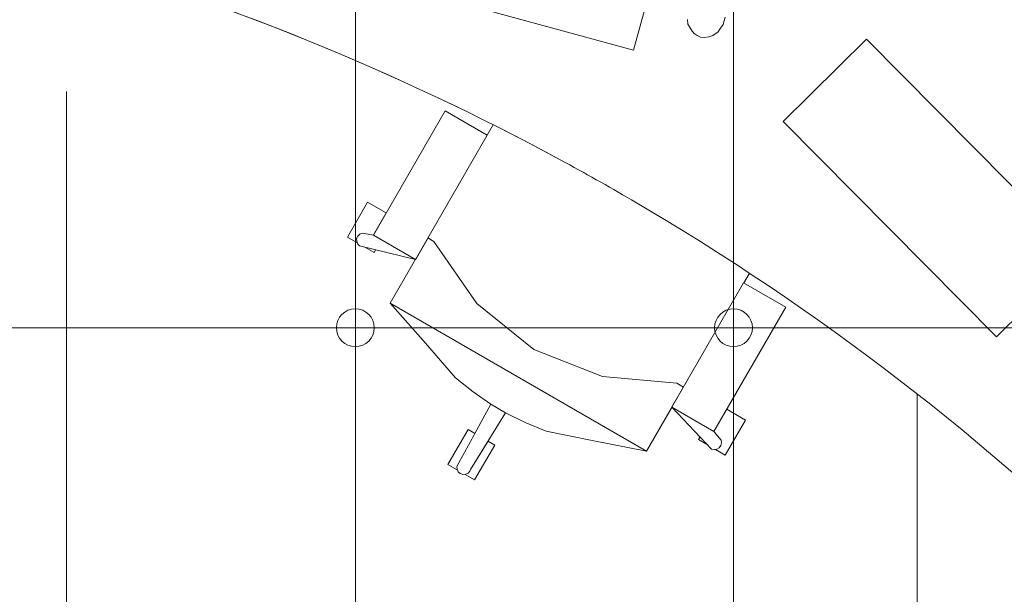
# Model space of a CAD drawing. Header units: metres. Extents: x -45 to 152, y -127 to 99.
# Tile 55 of 256: x -37.874 to -36.312, y -10.748 to -9.836. Entities that reach past the tile are written whole.
import ezdxf

# ---------------------------------------------------------------- set-up
doc = ezdxf.new("R2010")
doc.units = ezdxf.units.M
doc.linetypes.add('gestrichelt - 01', pattern=[2, 1, -1])
doc.linetypes.add('Raster 01', pattern=[2, 1, -1])
for name, color, linetype, lineweight in [('036_Bodenbelagarbeiten-350 Doppelbodenelement', 7, 'Continuous', 9), ('_1.35m (3D)', 7, 'Continuous', 9), ('_OG 2 (2D)', 7, 'Continuous', 9)]:
    doc.layers.add(name, color=color, linetype=linetype, lineweight=lineweight)
for name, color, linetype, lineweight, true_color in [('ACTES-Einrichtung Aufsicht.', 7, 'Continuous', 9, 0xa6a6a6), ('AV1-Bewegungsfläche', 7, 'gestrichelt - 01', 9, 0xd9d9d9), ('AV1-Raster', 7, 'Raster 01', 9, 0xa6a6a6)]:
    doc.layers.add(name, color=color, linetype=linetype, lineweight=lineweight, true_color=true_color)

# ---------------------------------------------------------------- blocks, each defined once
blk = doc.blocks.new('Group-2')
at = {"layer": 'AV1-Raster'}
for p, q in [((-37.8, -22.95), (-37.8, 1.35)), ((-36.45, -22.95), (-36.45, 1.35))]:
    blk.add_line(p, q, dxfattribs=at)
blk = doc.blocks.new('1.35m (3D)')
at = {"layer": 'AV1-Raster', "color": 7}
blk.add_blockref('Group-2', (0, 0), dxfattribs=at)
blk = doc.blocks.new('Group-100')
at = {"color": 255, "transparency": 33554559}
blk.add_wipeout([(-37.1626, -10.4868), (-37.1204, -10.5115), (-37.1527, -10.5667), (-37.1949, -10.5421)], dxfattribs=at).dxf.layer = 'ACTES-Einrichtung Aufsicht.'
at = {"layer": 'ACTES-Einrichtung Aufsicht.', "flags": 128}
blk.add_lwpolyline([(-37.1626, -10.4868), (-37.1204, -10.5115), (-37.1527, -10.5667), (-37.1949, -10.5421)], close=True, dxfattribs=at)
at = {"color": 255, "transparency": 33554559}
blk.add_wipeout([(-37.2864, -10.2861), (-37.2303, -10.3495), (-37.1826, -10.4045), (-37.1544, -10.4269), (-37.1268, -10.4462), (-37.1031, -10.4602), (-37.072, -10.4753), (-37.0388, -10.4891), (-36.9657, -10.5042), (-36.8796, -10.521)], dxfattribs=at).dxf.layer = 'ACTES-Einrichtung Aufsicht.'
at = {"layer": 'ACTES-Einrichtung Aufsicht.', "flags": 128}
blk.add_lwpolyline([(-37.2864, -10.2861), (-37.2303, -10.3495), (-37.1826, -10.4045), (-37.1544, -10.4269), (-37.1268, -10.4462), (-37.1031, -10.4602), (-37.072, -10.4753), (-37.0388, -10.4891), (-36.9657, -10.5042), (-36.8796, -10.521)], close=True, dxfattribs=at)
at = {"color": 255, "transparency": 33554559}
blk.add_wipeout([(-37.0767, -9.9228), (-36.6699, -10.1577), (-36.8796, -10.521), (-37.2864, -10.2861)], dxfattribs=at).dxf.layer = 'ACTES-Einrichtung Aufsicht.'
at = {"layer": 'ACTES-Einrichtung Aufsicht.', "flags": 128}
blk.add_lwpolyline([(-37.0767, -9.9228), (-36.6699, -10.1577), (-36.8796, -10.521), (-37.2864, -10.2861)], close=True, dxfattribs=at)
at = {"color": 255, "transparency": 33554559}
for points in [[(-37.0249, -9.8547), (-36.9825, -9.8794), (-37.0148, -9.9347), (-37.0571, -9.91)], [(-36.6796, -10.0564), (-36.6373, -10.0811), (-36.6696, -10.1365), (-36.712, -10.1118)], [(-37.2864, -10.2861), (-36.8796, -10.521), (-36.8209, -10.4194), (-36.8315, -10.4133), (-36.9494, -10.4025), (-37.0586, -10.3596), (-37.1486, -10.2863), (-37.2171, -10.188), (-37.2266, -10.1825)], [(-36.7649, -10.4471), (-36.7226, -10.4718), (-36.7549, -10.5271), (-36.7972, -10.5024)]]:
    blk.add_wipeout(points, dxfattribs=at).dxf.layer = 'ACTES-Einrichtung Aufsicht.'
at = {"layer": 'ACTES-Einrichtung Aufsicht.', "flags": 128}
for points in [[(-37.0249, -9.8547), (-36.9825, -9.8794), (-37.0148, -9.9347), (-37.0571, -9.91)], [(-36.6796, -10.0564), (-36.6373, -10.0811), (-36.6696, -10.1365), (-36.712, -10.1118)], [(-37.2864, -10.2861), (-36.8796, -10.521), (-36.8209, -10.4194), (-36.8315, -10.4133), (-36.9494, -10.4025), (-37.0586, -10.3596), (-37.1486, -10.2863), (-37.2171, -10.188), (-37.2266, -10.1825)], [(-36.7649, -10.4471), (-36.7226, -10.4718), (-36.7549, -10.5271), (-36.7972, -10.5024)]]:
    blk.add_lwpolyline(points, close=True, dxfattribs=at)
at = {"color": 255, "transparency": 33554559}
for points in [[(-37.0402, -9.9439), (-37.0424, -9.9115), (-37.0404, -9.9081), (-37.0369, -9.9051), (-37.0327, -9.9037), (-37.0285, -9.9042), (-37.0244, -9.9064), (-37.0219, -9.9093), (-37.021, -9.9138), (-37.0154, -9.9582)], [(-36.7302, -10.1229), (-36.6907, -10.1067), (-36.6865, -10.1055), (-36.6827, -10.1062), (-36.6787, -10.1087), (-36.6762, -10.112), (-36.6753, -10.1163), (-36.6762, -10.1209), (-36.6782, -10.1244), (-36.705, -10.1374)], [(-37.3115, -10.2055), (-37.3541, -10.1812), (-37.3224, -10.1256), (-37.2798, -10.1499)], [(-36.8394, -10.4514), (-36.7765, -10.5176), (-36.7725, -10.5184), (-36.768, -10.5177), (-36.7643, -10.5158), (-36.7618, -10.5122), (-36.7606, -10.5077), (-36.761, -10.5038), (-36.8253, -10.4269)], [(-37.1268, -10.4462), (-37.1808, -10.5456), (-37.1803, -10.5496), (-37.1797, -10.5509), (-37.1783, -10.5538), (-37.1752, -10.5567), (-37.1711, -10.558), (-37.1665, -10.5577), (-37.1628, -10.5562), (-37.1601, -10.5525), (-37.1587, -10.5502), (-37.1031, -10.4602)]]:
    blk.add_wipeout(points, dxfattribs=at).dxf.layer = 'ACTES-Einrichtung Aufsicht.'
at = {"layer": 'ACTES-Einrichtung Aufsicht.', "flags": 128}
for points in [[(-37.0402, -9.9439), (-37.0424, -9.9115), (-37.0404, -9.9081), (-37.0369, -9.9051), (-37.0327, -9.9037), (-37.0285, -9.9042), (-37.0244, -9.9064), (-37.0219, -9.9093), (-37.021, -9.9138), (-37.0154, -9.9582)], [(-36.7302, -10.1229), (-36.6907, -10.1067), (-36.6865, -10.1055), (-36.6827, -10.1062), (-36.6787, -10.1087), (-36.6762, -10.112), (-36.6753, -10.1163), (-36.6762, -10.1209), (-36.6782, -10.1244), (-36.705, -10.1374)], [(-37.3115, -10.2055), (-37.3541, -10.1812), (-37.3224, -10.1256), (-37.2798, -10.1499)], [(-36.8394, -10.4514), (-36.7765, -10.5176), (-36.7725, -10.5184), (-36.768, -10.5177), (-36.7643, -10.5158), (-36.7618, -10.5122), (-36.7606, -10.5077), (-36.761, -10.5038), (-36.8253, -10.4269)], [(-37.1268, -10.4462), (-37.1808, -10.5456), (-37.1803, -10.5496), (-37.1797, -10.5509), (-37.1783, -10.5538), (-37.1752, -10.5567), (-37.1711, -10.558), (-37.1665, -10.5577), (-37.1628, -10.5562), (-37.1601, -10.5525), (-37.1587, -10.5502), (-37.1031, -10.4602)]]:
    blk.add_lwpolyline(points, close=True, dxfattribs=at)
at = {"color": 255, "transparency": 33554559}
for points in [[(-37.2463, -10.2165), (-37.3351, -10.1951), (-37.3378, -10.1921), (-37.3394, -10.1878), (-37.3396, -10.1836), (-37.3377, -10.1797), (-37.3344, -10.1764), (-37.3309, -10.1748), (-37.2321, -10.192)], [(-36.7255, -10.254), (-36.6587, -10.2926), (-36.7727, -10.49), (-36.8394, -10.4514)]]:
    blk.add_wipeout(points, dxfattribs=at).dxf.layer = 'ACTES-Einrichtung Aufsicht.'
at = {"layer": 'ACTES-Einrichtung Aufsicht.', "flags": 128}
for points in [[(-37.2463, -10.2165), (-37.3351, -10.1951), (-37.3378, -10.1921), (-37.3394, -10.1878), (-37.3396, -10.1836), (-37.3377, -10.1797), (-37.3344, -10.1764), (-37.3309, -10.1748), (-37.2321, -10.192)], [(-36.7255, -10.254), (-36.6587, -10.2926), (-36.7727, -10.49), (-36.8394, -10.4514)]]:
    blk.add_lwpolyline(points, close=True, dxfattribs=at)
at = {"color": 255, "transparency": 33554559}
blk.add_wipeout([(-37.2463, -10.2165), (-37.313, -10.178), (-37.199, -9.9806), (-37.1323, -10.0191)], dxfattribs=at).dxf.layer = 'ACTES-Einrichtung Aufsicht.'
at = {"layer": 'ACTES-Einrichtung Aufsicht.', "flags": 128}
blk.add_lwpolyline([(-37.2463, -10.2165), (-37.313, -10.178), (-37.199, -9.9806), (-37.1323, -10.0191)], close=True, dxfattribs=at)
at = {"layer": 'AV1-Bewegungsfläche', "color": 9, "flags": 128}
blk.add_lwpolyline([(-36.5989, -11.6087), (-36.0944, -10.7452, 0.063875), (-36.9037, -10.1219, 0.008083), (-37.0155, -10.0589, 0.055453), (-37.8378, -9.7247), (-38.2422, -10.4037), (-38.3489, -10.5863)], format="xyb", close=True, dxfattribs=at)
at = {"color": 255, "transparency": 33554687}
blk.add_wipeout([(-36.9037, -10.1219), (-36.9175, -10.1138), (-36.9314, -10.1058), (-36.9454, -10.0978), (-36.9593, -10.0899), (-36.9733, -10.0821), (-36.9873, -10.0743), (-37.0014, -10.0666), (-37.0155, -10.0589), (-37.114, -10.0073), (-37.2138, -9.9584), (-37.315, -9.9123), (-37.4174, -9.869), (-37.521, -9.8286), (-37.6256, -9.791), (-37.7313, -9.7564), (-37.8378, -9.7247), (-37.8445, -9.7203), (-37.8504, -9.715), (-37.8554, -9.7087), (-37.8593, -9.7018), (-37.8621, -9.6943), (-37.8636, -9.6864), (-37.8639, -9.6785), (-37.8629, -9.6705), (-37.8629, -9.6705), (-37.8628, -9.6704), (-37.8628, -9.6704), (-37.8628, -9.6703), (-37.8628, -9.6702), (-37.8628, -9.6702), (-37.8628, -9.6701), (-37.8628, -9.67), (-37.6469, -8.6386), (-37.6439, -8.6294), (-37.6392, -8.6209), (-37.6329, -8.6135), (-37.6252, -8.6074), (-37.6166, -8.6029), (-37.6072, -8.6002), (-37.5975, -8.5994), (-37.5879, -8.6004), (-37.254, -8.6857), (-36.928, -8.7972), (-36.6119, -8.9342), (-36.3076, -9.0959), (-36.0172, -9.2812), (-35.7423, -9.4889), (-35.4848, -9.7178), (-35.2463, -9.9665), (-35.2462, -9.9665), (-35.2462, -9.9666), (-35.2461, -9.9666), (-35.2461, -9.9667), (-35.246, -9.9668), (-35.246, -9.9668), (-35.2459, -9.9669), (-35.2459, -9.9669), (-35.2463, -9.9665), (-35.2406, -9.9744), (-35.2366, -9.9832), (-35.2343, -9.9927), (-35.234, -10.0024), (-35.2355, -10.0121), (-35.2389, -10.0212), (-35.244, -10.0295), (-35.2506, -10.0367), (-36.0359, -10.7393), (-36.0421, -10.7441), (-36.049, -10.7478), (-36.0565, -10.7504), (-36.0642, -10.7518), (-36.072, -10.752), (-36.0798, -10.7509), (-36.0874, -10.7486), (-36.0944, -10.7452), (-36.1865, -10.6563), (-36.2814, -10.5703), (-36.379, -10.4874), (-36.4791, -10.4077), (-36.5818, -10.3312), (-36.6868, -10.258), (-36.7942, -10.1882)], dxfattribs=at).dxf.layer = 'ACTES-Einrichtung Aufsicht.'
at = {"layer": 'ACTES-Einrichtung Aufsicht.', "transparency": 33554534, "flags": 128}
blk.add_lwpolyline([(-36.9037, -10.1219, 0.008083), (-37.0155, -10.0589, 0.055453), (-37.8378, -9.7247, -0.330906), (-37.8629, -9.6705, 0.002569), (-37.8628, -9.67), (-37.6469, -8.6386, -0.41107), (-37.5879, -8.6004, -0.160224), (-35.2463, -9.9665, -0.00305), (-35.2459, -9.9669), (-35.2463, -9.9665, -0.411112), (-35.2506, -10.0367), (-36.0359, -10.7393, -0.325472), (-36.0944, -10.7452, 0.063875)], format="xyb", close=True, dxfattribs=at)
at = {"color": 255, "transparency": 33554559}
for points in [[(-37.3155, -9.578), (-36.8512, -9.7049), (-36.9003, -9.8843), (-37.3645, -9.7574)], [(-36.7968, -9.7764), (-36.8002, -9.7868), (-36.8029, -9.7931), (-36.8057, -9.7994), (-36.8095, -9.8083), (-36.8127, -9.8183), (-36.8154, -9.8282), (-36.8146, -9.8356), (-36.8138, -9.843), (-36.8116, -9.8473), (-36.8073, -9.8541), (-36.8039, -9.8578), (-36.7993, -9.8613), (-36.7939, -9.8637), (-36.7874, -9.8644), (-36.7806, -9.863), (-36.7746, -9.8608), (-36.7705, -9.8582), (-36.7664, -9.8555), (-36.7621, -9.8495), (-36.7578, -9.8434), (-36.755, -9.8318), (-36.7529, -9.8221), (-36.7519, -9.8136), (-36.7513, -9.8068), (-36.7501, -9.7966), (-36.7484, -9.7892), (-36.7474, -9.7828), (-36.7475, -9.7752), (-36.7486, -9.7715), (-36.7505, -9.7674), (-36.7528, -9.7638), (-36.7551, -9.7616), (-36.7584, -9.7591), (-36.7613, -9.7577), (-36.7656, -9.7563), (-36.7677, -9.7557), (-36.7723, -9.7551), (-36.7757, -9.7554), (-36.7804, -9.7565), (-36.7823, -9.7575), (-36.787, -9.7605), (-36.7908, -9.7642), (-36.7932, -9.7675), (-36.7945, -9.7704)], [(-36.6627, -9.9977), (-36.5305, -9.8668), (-36.1919, -10.2089), (-36.3241, -10.3397)]]:
    blk.add_wipeout(points, dxfattribs=at).dxf.layer = 'ACTES-Einrichtung Aufsicht.'
at = {"layer": 'ACTES-Einrichtung Aufsicht.', "flags": 128}
for points in [[(-37.3155, -9.578), (-36.8512, -9.7049), (-36.9003, -9.8843), (-37.3645, -9.7574)], [(-36.6627, -9.9977), (-36.5305, -9.8668), (-36.1919, -10.2089), (-36.3241, -10.3397)]]:
    blk.add_lwpolyline(points, close=True, dxfattribs=at)
blk.add_lwpolyline([(-36.8146, -9.8356), (-36.8138, -9.843), (-36.8116, -9.8473), (-36.8073, -9.8541), (-36.8039, -9.8578), (-36.7993, -9.8613), (-36.7939, -9.8637), (-36.7874, -9.8644), (-36.7806, -9.863), (-36.7746, -9.8608), (-36.7705, -9.8582), (-36.7664, -9.8555), (-36.7621, -9.8495), (-36.7578, -9.8434), (-36.755, -9.8318)], dxfattribs=at)
blk = doc.blocks.new('Group-101')
at = {"layer": 'ACTES-Einrichtung Aufsicht.'}
blk.add_blockref('Group-100', (0, 0), dxfattribs=at)
blk = doc.blocks.new('OG 2 (2D)')
at = {"layer": 'ACTES-Einrichtung Aufsicht.'}
blk.add_blockref('Group-101', (0, 0), dxfattribs=at)
at = {"layer": '036_Bodenbelagarbeiten-350 Doppelbodenelement', "color": 230, "linetype": 'Continuous', "flags": 128}
for points in [[(-37.9416, -9.725), (-37.3416, -9.725), (-37.3416, -10.325), (-37.9416, -10.325)], [(-37.3416, -9.725), (-36.7416, -9.725), (-36.7416, -10.325), (-37.3416, -10.325)], [(-36.7416, -9.725), (-36.1416, -9.725), (-36.1416, -10.325), (-36.7416, -10.325)], [(-37.9416, -10.325), (-37.3416, -10.325), (-37.3416, -10.925), (-37.9416, -10.925)], [(-37.3416, -10.325), (-36.7416, -10.325), (-36.7416, -10.925), (-37.3416, -10.925)], [(-36.7416, -10.325), (-36.1416, -10.325), (-36.1416, -10.925), (-36.7416, -10.925)]]:
    blk.add_lwpolyline(points, close=True, dxfattribs=at)
at = {"layer": '036_Bodenbelagarbeiten-350 Doppelbodenelement', "color": 230, "lineweight": 18}
for centre in [(-37.3416, -10.325), (-36.7416, -10.325)]:
    blk.add_circle(centre, 0.03, dxfattribs=at)

msp = doc.modelspace()

# ---------------------------------------------------------------- block references
at = {"layer": '_1.35m (3D)'}
msp.add_blockref('1.35m (3D)', (0, 0), dxfattribs=at)

# ---------------------------------------------------------------- next in the draw order: block references
at = {"layer": '_OG 2 (2D)'}
msp.add_blockref('OG 2 (2D)', (0, 0), dxfattribs=at)

doc.saveas('drawing.dxf')
